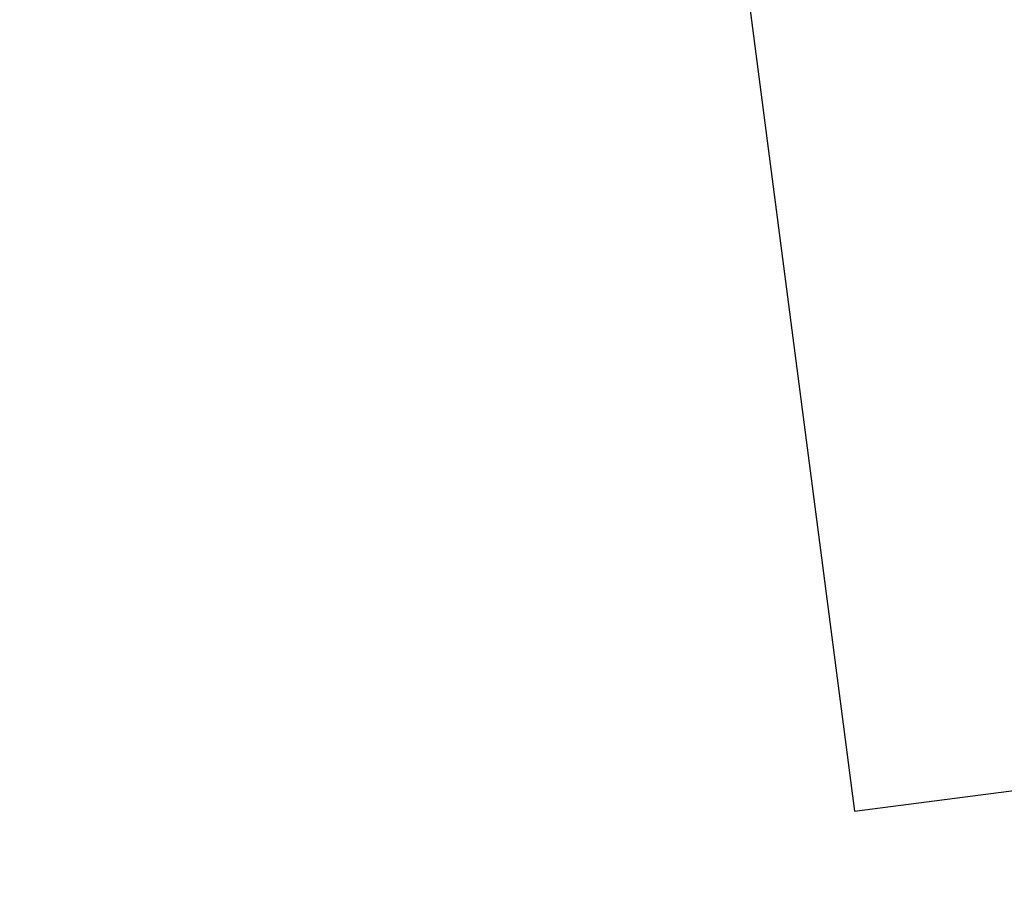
# Model space of a CAD drawing. Extents: x 445979 to 446615, y 447871 to 449065.
# Tile 1 of 47: x 445979 to 446151, y 447871 to 448025. Entities that reach past the tile are written whole.
import ezdxf

# ---------------------------------------------------------------- set-up
doc = ezdxf.new("R2010")
doc.units = 0
doc.header["$LTSCALE"] = 2
doc.header["$MEASUREMENT"] = 0
doc.linetypes.add('AUSGEZOGEN', pattern=[0])
doc.layers.get('0').update_dxf_attribs({"linetype": 'AUSGEZOGEN'})
doc.layers.add('FBRTOP', color=250, linetype='AUSGEZOGEN')
doc.layers.add('Planeinteilung', color=250, linetype='CONTINUOUS')

# ---------------------------------------------------------------- blocks, each defined once
blk = doc.blocks.new('1135420')
for p, q in [((1135, 0), (1135, 297)), ((0, 0), (1135, 0))]:
    blk.add_line(p, q)

msp = doc.modelspace()

# ---------------------------------------------------------------- linework, layer by layer
at = {"layer": 'FBRTOP', "const_width": 0.5}
for points in [[(446307.97, 448414.63, 0.000001), (446312.81, 448377.44, -0.000001), (446317.65, 448340.25), (446324.1, 448290.67), (446343.46, 448141.93, -0.000003), (446347.78, 448108.74, 0.000004)], [(446280.2, 448411.01, 0.000001), (446285.04, 448373.83, -0.000001), (446289.88, 448336.64), (446296.34, 448287.06), (446297.94, 448274.7, -0.000004)]]:
    msp.add_lwpolyline(points, format="xyb", dxfattribs=at)
at = {"layer": 'FBRTOP'}
msp.add_lwpolyline([(446298.19, 448239.42, 0.000002), (446300.71, 448220.06, -0.000009), (446301.39, 448214.83, -0.000327)], format="xyb", dxfattribs=at)

# ---------------------------------------------------------------- block references
at = {"layer": 'Planeinteilung', "linetype": 'Continuous', "rotation": 277.4163263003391}
msp.add_blockref('1135420', (445978.58, 449011.19), dxfattribs=at)

doc.saveas('drawing.dxf')
